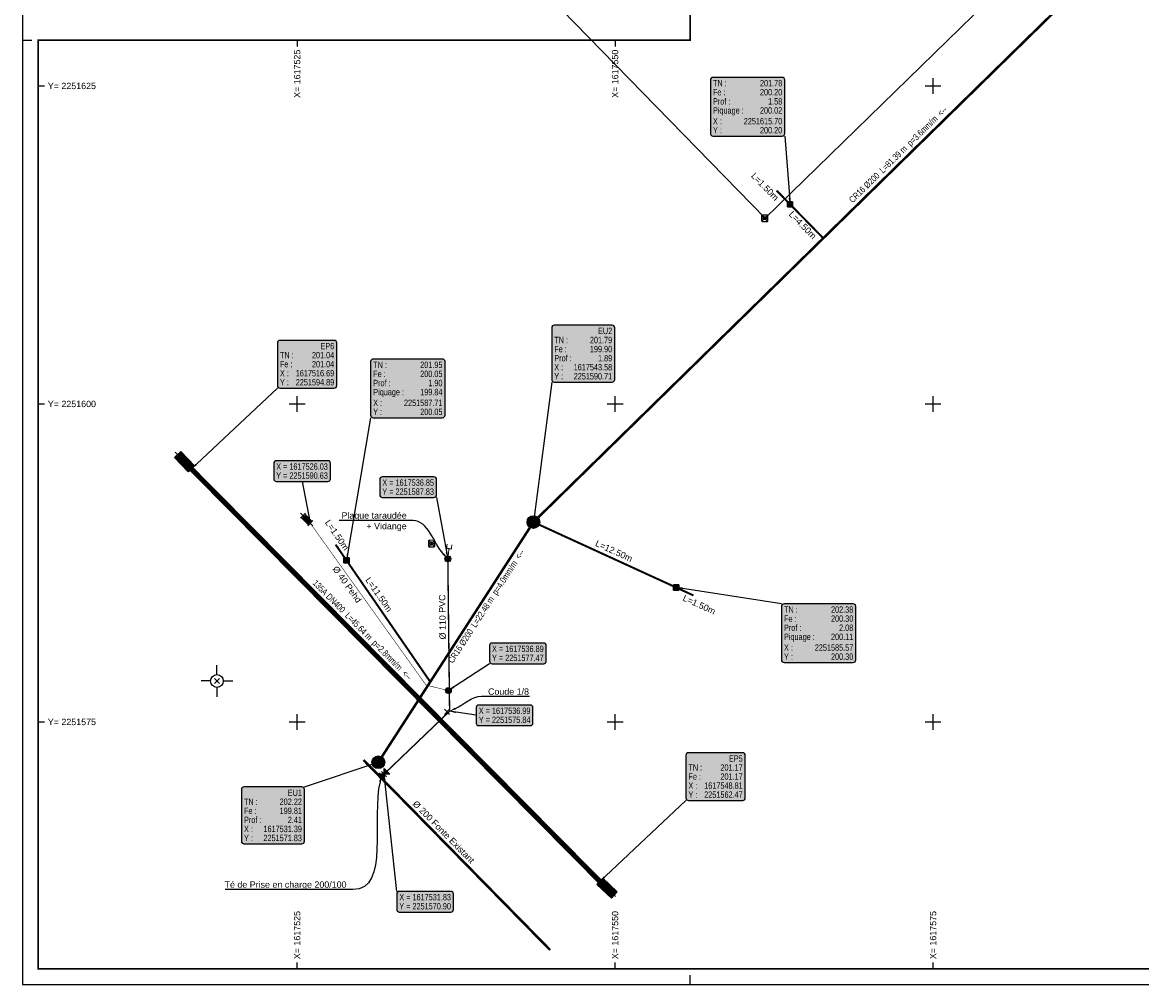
# Model space of a CAD drawing. Header units: metres. Extents: x 1617503 to 1618128, y 2251256 to 2251736.
# Tile 1 of 25: x 1617503 to 1617591, y 2251554 to 2251630. Entities that reach past the tile are written whole.
import ezdxf
from ezdxf import colors
from ezdxf.entities.mleader import LeaderData, LeaderLine
from ezdxf.math import Vec2, Vec3

# ---------------------------------------------------------------- set-up
doc = ezdxf.new("R2010")
doc.units = ezdxf.units.M
doc.header["$LTSCALE"] = 2
doc.header["$PDMODE"] = 3
doc.header["$PDSIZE"] = 0.2
doc.linetypes.add('CACHE', pattern=[0.375, 0.25, -0.125])
doc.layers.get('0').update_dxf_attribs({"linetype": 'CONTINUOUS'})
for name, color, linetype in [('AEP_EXI_CANA', 140, 'CACHE'), ('AEP_EXI_NAT', 140, 'CONTINUOUS'), ('AEP_REC_BRA_CAN', 150, 'CACHE'), ('AEP_REC_BRA_SYM', 1, 'CONTINUOUS'), ('AEP_REC_CAN', 150, 'CONTINUOUS'), ('AEP_REC_NAT', 150, 'CONTINUOUS'), ('AEP_REC_SYM', 1, 'CONTINUOUS'), ('ASS_EU_REC_BRA_SYM', 42, 'CONTINUOUS'), ('ASS_EU_REC_GRA_SYM', 42, 'CONTINUOUS'), ('Cadre', 7, 'CONTINUOUS'), ('Cadre_Croix', 7, 'CONTINUOUS'), ('Cadre_Textes', 7, 'CONTINUOUS'), ('Cotation XY', 5, 'CONTINUOUS'), ('EP 1_Canalisations', 3, 'CONTINUOUS'), ('EP 1_Canalisations_Habillage', 3, 'CONTINUOUS'), ('EP 1_Regards', 3, 'CONTINUOUS'), ('EP 1_Regards_Habillage', 3, 'CONTINUOUS'), ('EU 1_Branchements', 42, 'CONTINUOUS'), ('EU 1_Branchements_Habillage', 42, 'CONTINUOUS'), ('EU 1_Canalisations', 42, 'CONTINUOUS'), ('EU 1_Canalisations_Habillage', 42, 'CONTINUOUS'), ('EU 1_Regards', 42, 'CONTINUOUS'), ('EU 1_Regards_Habillage', 42, 'CONTINUOUS'), ('PROJ Subdi macrolot A', 1, 'CONTINUOUS'), ('REPERE', 7, 'CONTINUOUS'), ('STATION', 181, 'CONTINUOUS'), ('TOPOJIS', 7, 'CONTINUOUS')]:
    doc.layers.add(name, color=color, linetype=linetype)
doc.styles.add('ARIAL', font='arial.ttf')
doc.styles.add('ArialNarrow', font='ARIALN.TTF')
doc.styles.add('SWISS721LTBT', font='swissl.ttf')

# ---------------------------------------------------------------- blocks, each defined once
blk = doc.blocks.new('TCPOINT')
at = {"color": 0}
blk.add_point((0, 0), dxfattribs=at)
blk = doc.blocks.new('103')
for points in [[(0, 0), (-0.318, 0.318), (-0.318, -0.318)], [(0.318, -0.318), (0.318, 0.318), (0, 0)]]:
    blk.add_hatch(color=256).paths.add_polyline_path(points)
at = {"linetype": 'Continuous'}
for p, q in [((0.318, 0.318), (0, 0)), ((0, 0), (0.318, -0.318)), ((0.318, -0.318), (0.318, 0.318))]:
    blk.add_line(p, q, dxfattribs=at)
blk.add_lwpolyline([(0, 0), (-0.318, -0.318), (-0.318, 0.318)], close=True, dxfattribs=at)
blk = doc.blocks.new('T009')
at = {"color": 0}
for p, q in [((0, 0.5), (0, 1.25)), ((-0.5, 0), (-1.25, 0)), ((0, 0), (0, 0)), ((0.5, 0), (1.25, 0)), ((0, -0.5), (0, -1.25))]:
    blk.add_line(p, q, dxfattribs=at)
blk.add_circle((0, 0), 0.5, dxfattribs=at)
blk = doc.blocks.new('93')
blk.add_lwpolyline([(-0.2, -0.2), (-0.2, 0.2), (0.2, 0.2), (0.2, -0.2)], close=True)
blk.add_circle((0, 0), 0.15)
blk = doc.blocks.new('ra')
h = blk.add_hatch(color=256)
edge = h.paths.add_edge_path()
edge.add_arc((0, 0), 0.225, 0, 360)
blk.add_circle((0, 0), 0.225)
blk = doc.blocks.new('T026')
at = {"color": 0}
blk.add_lwpolyline([(0.249, -0.19), (0.25, 0.189, 0.414214), (0.19, 0.249), (-0.189, 0.25, 0.414214), (-0.249, 0.19), (-0.25, -0.189, 0.414214), (-0.19, -0.249), (0.189, -0.25, 0.414214)], format="xyb", close=True, dxfattribs=at)
blk.add_circle((0, 0), 0.133, dxfattribs=at)
blk.add_point((0, 0), dxfattribs=at)
blk = doc.blocks.new('ATSE120')
at = {"const_width": 0.025, "flags": 128}
blk.add_lwpolyline([(-0.3125, 0, 1), (0.3125, 0, 1)], format="xyb", close=True, dxfattribs=at)
blk.add_circle((0, 0), 0.5)
blk = doc.blocks.new('105')
at = {"linetype": 'Continuous', "const_width": 0.075}
for points in [[(0.803, 0), (0, 0)], [(1.144, 0.188), (0.803, 0.188), (0.803, -0.188), (1.144, -0.188)]]:
    blk.add_lwpolyline(points, dxfattribs=at)
blk = doc.blocks.new('102')
blk.add_hatch(color=256).paths.add_polyline_path([(0.5, 0.15625), (0, 0.15625), (0, -0.15625), (0.5, -0.15625)])
at = {"linetype": 'Continuous', "const_width": 0.0125}
blk.add_lwpolyline([(0.5, 0.15625), (0, 0.15625), (0, -0.15625), (0.5, -0.15625)], close=True, dxfattribs=at)
blk = doc.blocks.new('vrd_reg_1000')
at = {"linetype": 'ByBlock', "lineweight": -2}
h = blk.add_hatch(color=253, dxfattribs=at)
edge = h.paths.add_edge_path()
edge.add_arc((0, 0), 0.5, 0, 360)
h = blk.add_hatch(color=0, dxfattribs=at)
edge = h.paths.add_edge_path()
edge.add_arc((0, 0), 0.417, 0, 360)
edge = h.paths.add_edge_path(flags=17)
edge.add_arc((0, 0), 0.0833, 0, 360)
for radius in [0.5, 0.417, 0.0833]:
    blk.add_circle((0, 0), radius)
blk = doc.blocks.new('vrd_tab_400')
h = blk.add_hatch(color=253)
h.paths.add_polyline_path([(0.2, 0.2), (-0.2, 0.2), (-0.2, -0.2), (0.2, -0.2)])
h.paths.add_polyline_path([(0.05, 0, -1), (-0.05, 0, -1)], flags=16)
blk.add_hatch(color=0).paths.add_polyline_path([(0.05, 0, 1), (-0.05, 0, 1)])
at = {"color": 0, "linetype": 'ByBlock', "lineweight": -2}
blk.add_lwpolyline([(-0.2, -0.2), (0.2, -0.2), (0.2, 0.2), (-0.2, 0.2)], close=True, dxfattribs=at)
blk.add_circle((0, 0), 0.05, dxfattribs=at)
blk = doc.blocks.new('vrd_tas_500')
for color, points in [(252, [(-0.278, 1.955), (-0.338, 1.955), (-0.338, 1.783), (-0.278, 1.783)]), (253, [(-0.338, 1.783), (-0.338, 1.61), (0.338, 1.61), (0.338, 1.783)]), (0, [(0.277, 1.783), (0.277, 1.955), (-0.278, 1.955), (-0.278, 1.783)]), (252, [(0.277, 1.783), (0.338, 1.783), (0.338, 1.955), (0.277, 1.955)]), (252, [(-0.278, 1.61), (-0.338, 1.61), (-0.338, 1.438), (-0.278, 1.438)]), (253, [(0.338, 1.266), (0.338, 1.438), (-0.338, 1.438), (-0.338, 1.266)]), (252, [(-0.338, 1.094), (-0.278, 1.094), (-0.278, 1.266), (-0.338, 1.266)]), (253, [(0.338, 0.921), (0.338, 1.094), (-0.338, 1.094), (-0.338, 0.921)]), (252, [(-0.338, 0.749), (-0.278, 0.749), (-0.278, 0.921), (-0.338, 0.921)]), (0, [(0.277, 1.438), (0.277, 1.61), (-0.278, 1.61), (-0.278, 1.438)]), (0, [(-0.278, 1.266), (-0.278, 1.094), (0.277, 1.094), (0.277, 1.266)]), (0, [(-0.278, 0.921), (-0.278, 0.749), (0.277, 0.749), (0.277, 0.921)]), (252, [(0.338, 1.61), (0.277, 1.61), (0.277, 1.438), (0.338, 1.438)]), (252, [(0.338, 1.266), (0.277, 1.266), (0.277, 1.094), (0.338, 1.094)]), (252, [(0.338, 0.921), (0.277, 0.921), (0.277, 0.749), (0.338, 0.749)]), (253, [(0.338, 0.577), (0.338, 0.749), (-0.338, 0.749), (-0.338, 0.577)]), (252, [(-0.278, 0.577), (-0.338, 0.577), (-0.338, 0.405), (-0.278, 0.405)]), (253, [(-0.338, 0.405), (-0.338, 0.232), (0.338, 0.232), (0.338, 0.405)]), (252, [(0.277, 0.06), (-0.278, 0.06), (-0.278, 0.232), (-0.338, 0.232), (-0.338, 0), (0.338, 0), (0.338, 0.232), (0.277, 0.232)]), (0, [(0.277, 0.405), (0.277, 0.577), (-0.278, 0.577), (-0.278, 0.405)]), (0, [(-0.278, 0.232), (-0.278, 0.06), (0.277, 0.06), (0.277, 0.232)]), (252, [(0.338, 0.577), (0.277, 0.577), (0.277, 0.405), (0.338, 0.405)])]:
    blk.add_hatch(color=color).paths.add_polyline_path(points)
at = {"color": 0, "linetype": 'ByBlock', "lineweight": -2}
for p, q in [((0.338, 1.783), (-0.338, 1.783)), ((-0.278, 1.955), (-0.278, 1.783)), ((0.277, 1.783), (0.277, 1.955)), ((0.338, 1.61), (-0.338, 1.61)), ((0.338, 1.438), (-0.338, 1.438)), ((0.338, 1.266), (-0.338, 1.266)), ((0.338, 1.094), (-0.338, 1.094)), ((0.338, 0.921), (-0.338, 0.921)), ((-0.278, 1.61), (-0.278, 1.438)), ((-0.278, 1.266), (-0.278, 1.094)), ((-0.278, 0.921), (-0.278, 0.749)), ((0.277, 1.438), (0.277, 1.61)), ((0.277, 1.094), (0.277, 1.266)), ((0.277, 0.749), (0.277, 0.921)), ((0.338, 0.749), (-0.338, 0.749)), ((0.338, 0.577), (-0.338, 0.577)), ((0.338, 0.405), (-0.338, 0.405)), ((0.338, 0.232), (-0.338, 0.232)), ((-0.278, 0.577), (-0.278, 0.405)), ((-0.278, 0.232), (-0.278, 0.06)), ((-0.278, 0.06), (0.277, 0.06)), ((0.277, 0.405), (0.277, 0.577)), ((0.277, 0.06), (0.277, 0.232))]:
    blk.add_line(p, q, dxfattribs=at)
blk.add_lwpolyline([(-0.338, 0), (0.338, 0), (0.338, 1.955), (-0.338, 1.955)], close=True, dxfattribs=at)

msp = doc.modelspace()

# ---------------------------------------------------------------- hatches: boundary and pattern name
at = {"layer": 'Cotation XY', "true_color": 0xffffff}
for points in [[(1617523.158, 2251595.332), (1617523.158, 2251594.111, 0.414214), (1617523.358, 2251593.911), (1617527.42, 2251593.911, 0.414214), (1617527.62, 2251594.111), (1617527.62, 2251595.332, 0.414214), (1617527.42, 2251595.532), (1617523.358, 2251595.532, 0.414214)], [(1617531.501, 2251594.072), (1617531.501, 2251592.851, 0.414214), (1617531.701, 2251592.651), (1617535.763, 2251592.651, 0.414214), (1617535.963, 2251592.851), (1617535.963, 2251594.072, 0.414214), (1617535.763, 2251594.272), (1617531.701, 2251594.272, 0.414214)], [(1617540.126, 2251581.003), (1617540.126, 2251579.782, 0.414214), (1617540.326, 2251579.582), (1617544.388, 2251579.582, 0.414214), (1617544.588, 2251579.782), (1617544.588, 2251581.003, 0.414214), (1617544.388, 2251581.203), (1617540.326, 2251581.203, 0.414214)], [(1617539.086, 2251576.133), (1617539.086, 2251574.911, 0.414214), (1617539.286, 2251574.711), (1617543.347, 2251574.711, 0.414214), (1617543.547, 2251574.911), (1617543.547, 2251576.133, 0.414214), (1617543.347, 2251576.333), (1617539.286, 2251576.333, 0.414214)], [(1617532.837, 2251561.476), (1617532.837, 2251560.255, 0.414214), (1617533.037, 2251560.055), (1617537.098, 2251560.055, 0.414214), (1617537.298, 2251560.255), (1617537.298, 2251561.476, 0.414214), (1617537.098, 2251561.676), (1617533.037, 2251561.676, 0.414214)]]:
    msp.add_hatch(color=7, dxfattribs=at).paths.add_polyline_path(points)
at = {"layer": 'Cotation XY'}
for points in [[(1617526.014, 2251591.134), (1617526.032, 2251590.628), (1617525.858, 2251591.103)], [(1617536.838, 2251588.332), (1617536.851, 2251587.826), (1617536.683, 2251588.303)], [(1617537.356, 2251577.676), (1617536.894, 2251577.469), (1617537.269, 2251577.809)], [(1617537.473, 2251575.689), (1617536.99, 2251575.843), (1617537.496, 2251575.845)], [(1617531.808, 2251570.393), (1617531.833, 2251570.899), (1617531.966, 2251570.411)]]:
    msp.add_hatch(color=5, dxfattribs=at).paths.add_polyline_path(points)
at = {"layer": 'EP 1_Regards_Habillage', "true_color": 0xffffff}
for points in [[(1617523.452, 2251604.801), (1617523.452, 2251601.448, 0.414214), (1617523.652, 2251601.248), (1617527.92, 2251601.248, 0.414214), (1617528.12, 2251601.448), (1617528.12, 2251604.801, 0.414214), (1617527.92, 2251605.001), (1617523.652, 2251605.001, 0.414214)], [(1617555.568, 2251572.378), (1617555.568, 2251569.028, 0.414214), (1617555.768, 2251568.828), (1617560.036, 2251568.828, 0.414214), (1617560.236, 2251569.028), (1617560.236, 2251572.378, 0.414214), (1617560.036, 2251572.578), (1617555.768, 2251572.578, 0.414214)]]:
    msp.add_hatch(color=7, dxfattribs=at).paths.add_polyline_path(points)
at = {"layer": 'EP 1_Regards_Habillage'}
for points in [[(1617517.109, 2251595.177), (1617516.69, 2251594.892), (1617517, 2251595.292)], [(1617549.224, 2251562.751), (1617548.806, 2251562.466), (1617549.116, 2251562.866)]]:
    msp.add_hatch(color=3, dxfattribs=at).paths.add_polyline_path(points)
at = {"layer": 'EU 1_Branchements_Habillage', "true_color": 0xffffff}
for points in [[(1617557.498, 2251625.47), (1617557.498, 2251621.262, 0.414214), (1617557.698, 2251621.062), (1617563.145, 2251621.062, 0.414214), (1617563.345, 2251621.262), (1617563.345, 2251625.47, 0.414214), (1617563.145, 2251625.67), (1617557.698, 2251625.67, 0.414214)], [(1617530.783, 2251603.328), (1617530.783, 2251599.119, 0.414214), (1617530.983, 2251598.919), (1617536.43, 2251598.919, 0.414214), (1617536.63, 2251599.119), (1617536.63, 2251603.328, 0.414214), (1617536.43, 2251603.528), (1617530.983, 2251603.528, 0.414214)], [(1617563.083, 2251584.087), (1617563.083, 2251579.879, 0.414214), (1617563.283, 2251579.679), (1617568.73, 2251579.679, 0.414214), (1617568.93, 2251579.879), (1617568.93, 2251584.087, 0.414214), (1617568.73, 2251584.287), (1617563.283, 2251584.287, 0.414214)]]:
    msp.add_hatch(color=7, dxfattribs=at).paths.add_polyline_path(points)
at = {"layer": 'EU 1_Branchements_Habillage'}
for points in [[(1617563.798, 2251616.203), (1617563.757, 2251615.698), (1617563.64, 2251616.19)], [(1617529.044, 2251588.187), (1617528.882, 2251587.707), (1617528.888, 2251588.213)], [(1617555.283, 2251585.416), (1617554.801, 2251585.571), (1617555.307, 2251585.573)]]:
    msp.add_hatch(color=42, dxfattribs=at).paths.add_polyline_path(points)
at = {"layer": 'EU 1_Regards_Habillage', "true_color": 0xffffff}
for points in [[(1617545.019, 2251605.99), (1617545.019, 2251601.92, 0.414214), (1617545.219, 2251601.72), (1617549.774, 2251601.72, 0.414214), (1617549.974, 2251601.92), (1617549.974, 2251605.99, 0.414214), (1617549.774, 2251606.19), (1617545.219, 2251606.19, 0.414214)], [(1617520.625, 2251569.69), (1617520.625, 2251565.62, 0.414214), (1617520.825, 2251565.42), (1617525.38, 2251565.42, 0.414214), (1617525.58, 2251565.62), (1617525.58, 2251569.69, 0.414214), (1617525.38, 2251569.89), (1617520.825, 2251569.89, 0.414214)]]:
    msp.add_hatch(color=7, dxfattribs=at).paths.add_polyline_path(points)
at = {"layer": 'EU 1_Regards_Habillage'}
for points in [[(1617543.727, 2251591.199), (1617543.584, 2251590.713), (1617543.57, 2251591.219)], [(1617530.887, 2251571.748), (1617531.386, 2251571.832), (1617530.937, 2251571.598)]]:
    msp.add_hatch(color=42, dxfattribs=at).paths.add_polyline_path(points)

# ---------------------------------------------------------------- linework, layer by layer
at = {"layer": 'AEP_EXI_CANA', "const_width": 0.2, "flags": 128}
msp.add_lwpolyline([(1617530.223, 2251572.008), (1617544.895, 2251557.073)], dxfattribs=at)
at = {"layer": 'AEP_REC_BRA_CAN', "const_width": 0.04, "elevation": 202.004, "flags": 128}
msp.add_lwpolyline([(1617526.032, 2251590.628), (1617535.139, 2251577.898), (1617536.894, 2251577.469)], dxfattribs=at)
at = {"layer": 'AEP_REC_CAN', "const_width": 0.11, "elevation": 202.16, "flags": 128}
msp.add_lwpolyline([(1617531.833, 2251570.899), (1617536.99, 2251575.843), (1617536.851, 2251587.826)], dxfattribs=at)
at = {"layer": 'Cadre'}
for p, q in [((1617503.401, 2251628.601), (1617504.151, 2251628.601)), ((1617525, 2251628.601), (1617525, 2251628.101)), ((1617550, 2251628.601), (1617550, 2251628.101)), ((1617504.651, 2251625), (1617505.151, 2251625)), ((1617504.651, 2251600), (1617505.151, 2251600)), ((1617504.651, 2251575), (1617505.151, 2251575)), ((1617525, 2251555.601), (1617525, 2251556.101)), ((1617550, 2251555.601), (1617550, 2251556.101)), ((1617575, 2251555.601), (1617575, 2251556.101)), ((1617555.901, 2251554.351), (1617555.901, 2251555.101)), ((1617503.401, 2251554.351), (1617504.151, 2251554.351))]:
    msp.add_line(p, q, dxfattribs=at)
msp.add_lwpolyline([(1617503.401, 2251554.351), (1617818.401, 2251554.351), (1617818.401, 2251702.851), (1617503.401, 2251702.851)], close=True, dxfattribs=at)
at = {"layer": 'Cadre', "const_width": 0.125}
msp.add_lwpolyline([(1617504.651, 2251555.601), (1617817.151, 2251555.601), (1617817.151, 2251701.601), (1617555.901, 2251701.601), (1617555.901, 2251628.601), (1617504.651, 2251628.601)], close=True, dxfattribs=at)
at = {"layer": 'Cadre_Croix'}
for p, q in [((1617575, 2251624.375), (1617575, 2251625.625)), ((1617574.375, 2251625), (1617575.625, 2251625)), ((1617524.375, 2251600), (1617525.625, 2251600)), ((1617525, 2251599.375), (1617525, 2251600.625)), ((1617549.375, 2251600), (1617550.625, 2251600)), ((1617550, 2251599.375), (1617550, 2251600.625)), ((1617574.375, 2251600), (1617575.625, 2251600)), ((1617575, 2251599.375), (1617575, 2251600.625)), ((1617525, 2251574.375), (1617525, 2251575.625)), ((1617550, 2251574.375), (1617550, 2251575.625)), ((1617575, 2251574.375), (1617575, 2251575.625)), ((1617524.375, 2251575), (1617525.625, 2251575)), ((1617549.375, 2251575), (1617550.625, 2251575)), ((1617574.375, 2251575), (1617575.625, 2251575))]:
    msp.add_line(p, q, dxfattribs=at)
at = {"layer": 'Cotation XY', "color": 5, "lineweight": 25}
for points in [[(1617523.158, 2251595.332), (1617523.158, 2251594.111, 0.414214), (1617523.358, 2251593.911), (1617527.42, 2251593.911, 0.414214), (1617527.62, 2251594.111), (1617527.62, 2251595.332, 0.414214), (1617527.42, 2251595.532), (1617523.358, 2251595.532, 0.414214), (1617523.158, 2251595.332)], [(1617531.501, 2251594.072), (1617531.501, 2251592.851, 0.414214), (1617531.701, 2251592.651), (1617535.763, 2251592.651, 0.414214), (1617535.963, 2251592.851), (1617535.963, 2251594.072, 0.414214), (1617535.763, 2251594.272), (1617531.701, 2251594.272, 0.414214), (1617531.501, 2251594.072)], [(1617540.126, 2251581.003), (1617540.126, 2251579.782, 0.414214), (1617540.326, 2251579.582), (1617544.388, 2251579.582, 0.414214), (1617544.588, 2251579.782), (1617544.588, 2251581.003, 0.414214), (1617544.388, 2251581.203), (1617540.326, 2251581.203, 0.414214), (1617540.126, 2251581.003)], [(1617539.086, 2251576.133), (1617539.086, 2251574.911, 0.414214), (1617539.286, 2251574.711), (1617543.347, 2251574.711, 0.414214), (1617543.547, 2251574.911), (1617543.547, 2251576.133, 0.414214), (1617543.347, 2251576.333), (1617539.286, 2251576.333, 0.414214), (1617539.086, 2251576.133)], [(1617532.837, 2251561.476), (1617532.837, 2251560.255, 0.414214), (1617533.037, 2251560.055), (1617537.098, 2251560.055, 0.414214), (1617537.298, 2251560.255), (1617537.298, 2251561.476, 0.414214), (1617537.098, 2251561.676), (1617533.037, 2251561.676, 0.414214), (1617532.837, 2251561.476)]]:
    msp.add_lwpolyline(points, format="xyb", dxfattribs=at)
for points in [[(1617525.389, 2251593.911), (1617526.032, 2251590.628)], [(1617535.963, 2251592.651), (1617536.851, 2251587.826)], [(1617540.126, 2251579.582), (1617536.894, 2251577.469)], [(1617539.086, 2251575.522), (1617536.99, 2251575.843)], [(1617532.837, 2251561.676), (1617531.833, 2251570.899)]]:
    msp.add_lwpolyline(points, dxfattribs=at)
at = {"layer": 'EP 1_Canalisations', "const_width": 0.4, "flags": 128}
msp.add_lwpolyline([(1617548.806, 2251562.466), (1617516.69, 2251594.892)], dxfattribs=at)
at = {"layer": 'EP 1_Regards_Habillage', "color": 3, "lineweight": 25}
for points in [[(1617523.452, 2251604.801), (1617523.452, 2251601.448, 0.414214), (1617523.652, 2251601.248), (1617527.92, 2251601.248, 0.414214), (1617528.12, 2251601.448), (1617528.12, 2251604.801, 0.414214), (1617527.92, 2251605.001), (1617523.652, 2251605.001, 0.414214), (1617523.452, 2251604.801)], [(1617555.568, 2251572.378), (1617555.568, 2251569.028, 0.414214), (1617555.768, 2251568.828), (1617560.036, 2251568.828, 0.414214), (1617560.236, 2251569.028), (1617560.236, 2251572.378, 0.414214), (1617560.036, 2251572.578), (1617555.768, 2251572.578, 0.414214), (1617555.568, 2251572.378)]]:
    msp.add_lwpolyline(points, format="xyb", dxfattribs=at)
for points in [[(1617523.452, 2251601.248), (1617516.69, 2251594.892)], [(1617555.568, 2251568.828), (1617548.806, 2251562.466)]]:
    msp.add_lwpolyline(points, dxfattribs=at)
at = {"layer": 'EU 1_Branchements', "const_width": 0.16, "flags": 128}
for points in [[(1617563.757, 2251615.698), (1617562.707, 2251616.77)], [(1617528.882, 2251587.707), (1617528.03, 2251588.942)], [(1617554.801, 2251585.571), (1617556.165, 2251584.946)]]:
    msp.add_lwpolyline(points, dxfattribs=at)
at = {"layer": 'EU 1_Branchements', "flags": 128}
for points in [[(1617563.757, 2251615.698, 0.159, 0.159, 0), (1617566.371, 2251613.029, 0.159, 0.159, 0)], [(1617554.801, 2251585.571, 0.159, 0.159, 0), (1617543.584, 2251590.713, 0.159, 0.159, 0)], [(1617528.882, 2251587.707, 0.159, 0.159, 0), (1617535.47, 2251578.154, 0.159, 0.159, 0)]]:
    msp.add_lwpolyline(points, format="xyseb", dxfattribs=at)
at = {"layer": 'EU 1_Branchements_Habillage', "color": 42, "lineweight": 25}
for points in [[(1617557.498, 2251625.47), (1617557.498, 2251621.262, 0.414214), (1617557.698, 2251621.062), (1617563.145, 2251621.062, 0.414214), (1617563.345, 2251621.262), (1617563.345, 2251625.47, 0.414214), (1617563.145, 2251625.67), (1617557.698, 2251625.67, 0.414214), (1617557.498, 2251625.47)], [(1617530.783, 2251603.328), (1617530.783, 2251599.119, 0.414214), (1617530.983, 2251598.919), (1617536.43, 2251598.919, 0.414214), (1617536.63, 2251599.119), (1617536.63, 2251603.328, 0.414214), (1617536.43, 2251603.528), (1617530.983, 2251603.528, 0.414214), (1617530.783, 2251603.328)], [(1617563.083, 2251584.087), (1617563.083, 2251579.879, 0.414214), (1617563.283, 2251579.679), (1617568.73, 2251579.679, 0.414214), (1617568.93, 2251579.879), (1617568.93, 2251584.087, 0.414214), (1617568.73, 2251584.287), (1617563.283, 2251584.287, 0.414214), (1617563.083, 2251584.087)]]:
    msp.add_lwpolyline(points, format="xyb", dxfattribs=at)
for points in [[(1617563.345, 2251621.062), (1617563.757, 2251615.698)], [(1617530.783, 2251598.919), (1617528.882, 2251587.707)], [(1617563.083, 2251584.287), (1617554.801, 2251585.571)]]:
    msp.add_lwpolyline(points, dxfattribs=at)
at = {"layer": 'EU 1_Canalisations', "flags": 128}
msp.add_lwpolyline([(1617737.079, 2251630.571, 0.211, 0.211, 0), (1617692.318, 2251649.151, 0.211, 0.211, 0), (1617654.269, 2251675.886, 0.211, 0.211, 0), (1617624.305, 2251669.809, 0.199, 0.199, 0), (1617601.732, 2251647.658, 0.199, 0.199, 0), (1617543.584, 2251590.713, 0.199, 0.199, 0), (1617531.386, 2251571.832, 0, 0, 0)], format="xyseb", dxfattribs=at)
at = {"layer": 'EU 1_Regards_Habillage', "color": 42, "lineweight": 25}
for points in [[(1617545.019, 2251605.99), (1617545.019, 2251601.92, 0.414214), (1617545.219, 2251601.72), (1617549.774, 2251601.72, 0.414214), (1617549.974, 2251601.92), (1617549.974, 2251605.99, 0.414214), (1617549.774, 2251606.19), (1617545.219, 2251606.19, 0.414214), (1617545.019, 2251605.99)], [(1617520.625, 2251569.69), (1617520.625, 2251565.62, 0.414214), (1617520.825, 2251565.42), (1617525.38, 2251565.42, 0.414214), (1617525.58, 2251565.62), (1617525.58, 2251569.69, 0.414214), (1617525.38, 2251569.89), (1617520.825, 2251569.89, 0.414214), (1617520.625, 2251569.69)]]:
    msp.add_lwpolyline(points, format="xyb", dxfattribs=at)
for points in [[(1617545.019, 2251601.72), (1617543.584, 2251590.713)], [(1617525.58, 2251569.89), (1617531.386, 2251571.832)]]:
    msp.add_lwpolyline(points, dxfattribs=at)
at = {"layer": 'PROJ Subdi macrolot A', "flags": 128}
msp.add_lwpolyline([(1617532.756, 2251687.341), (1617511.56, 2251666.107), (1617561.792, 2251614.595), (1617583.271, 2251635.539)], close=True, dxfattribs=at)

# ---------------------------------------------------------------- block references
at = {"layer": 'AEP_REC_BRA_SYM', "xscale": 1.5, "yscale": 1.5, "zscale": 1.5, "rotation": 133.8650899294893}
msp.add_blockref('102', (1617526.032, 2251590.628, 202.014), dxfattribs=at)
at = {"layer": 'AEP_REC_BRA_SYM'}
for p in [(1617536.851, 2251587.826, 201.757), (1617536.894, 2251577.469, 201.91)]:
    msp.add_blockref('ra', p, dxfattribs=at)
at = {"layer": 'AEP_REC_SYM', "yscale": -0.9999999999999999, "rotation": 83.34901213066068}
msp.add_blockref('105', (1617536.851, 2251587.826, 201.881), dxfattribs=at)
at = {"layer": 'AEP_REC_SYM', "rotation": 224.9309514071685}
msp.add_blockref('103', (1617531.833, 2251570.899, 202.19), dxfattribs=at)
at = {"layer": 'ASS_EU_REC_BRA_SYM'}
for p in [(1617563.757, 2251615.698, 201.782), (1617528.882, 2251587.707, 201.954), (1617554.801, 2251585.571, 202.377)]:
    msp.add_blockref('93', p, dxfattribs=at)
at = {"layer": 'ASS_EU_REC_GRA_SYM'}
msp.add_blockref('ATSE120', (1617543.584, 2251590.713, 201.788), dxfattribs=at)
at = {"layer": 'EP 1_Regards', "yscale": 0.8}
for p, rotation in [((1617516.69, 2251594.892, 201.16), 43.83297713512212), ((1617548.806, 2251562.466, 201.173), 226.5096835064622)]:
    msp.add_blockref('vrd_tas_500', p, dxfattribs=dict(at, rotation=rotation))
at = {"layer": 'EU 1_Branchements'}
for p in [(1617563.757, 2251615.698), (1617528.882, 2251587.707), (1617554.801, 2251585.571)]:
    msp.add_blockref('vrd_tab_400', p, dxfattribs=at)
at = {"layer": 'EU 1_Regards'}
for p in [(1617543.584, 2251590.713), (1617531.386, 2251571.832)]:
    msp.add_blockref('vrd_reg_1000', p, dxfattribs=at)
at = {"layer": 'REPERE'}
for p in [(1617561.768, 2251614.602, 201.736), (1617535.577, 2251589.029, 201.958)]:
    msp.add_blockref('T026', p, dxfattribs=at)
at = {"layer": 'STATION'}
msp.add_blockref('T009', (1617518.698, 2251578.222, 202.057), dxfattribs=at)
at = {"layer": 'TOPOJIS'}
for p in [(1617563.757, 2251615.698, 201.782), (1617561.768, 2251614.602, 201.736), (1617515.608, 2251596.019, 201.045), (1617516.69, 2251594.892, 201.16), (1617525.463, 2251591.22, 202.024), (1617526.032, 2251590.628, 202.004), (1617543.584, 2251590.713, 201.788), (1617535.577, 2251589.029, 201.958), (1617528.882, 2251587.707, 201.954), (1617536.851, 2251587.826, 201.757), (1617554.801, 2251585.571, 202.377), (1617518.698, 2251578.222, 202.057), (1617536.894, 2251577.469, 201.91), (1617536.789, 2251575.798, 201.989), (1617531.386, 2251571.832, 202.221), (1617531.644, 2251570.789, 202.202), (1617531.833, 2251570.899, 202.16), (1617548.806, 2251562.466, 201.173), (1617549.838, 2251561.487, 201.177)]:
    msp.add_blockref('TCPOINT', p, dxfattribs=at)

# ---------------------------------------------------------------- texts
at = {"layer": 'AEP_EXI_NAT', "style": 'SWISS721LTBT'}
msp.add_text('%%C 200 Fonte Existant', height=0.5, rotation=314.49074, dxfattribs=at).set_placement((1617534.043, 2251568.521))
at = {"layer": 'AEP_REC_NAT', "style": 'SWISS721LTBT'}
for s, rotation, p in [('%%C 40 Pehd', 305.58096, (1617527.76, 2251587.028)), ('%%C 110 PVC', 90.66575, (1617536.694, 2251581.491))]:
    msp.add_text(s, height=0.5, rotation=rotation, dxfattribs=at).set_placement(p)
at = {"layer": 'Cadre_Textes', "style": 'ARIAL'}
for s, p in [('X= 1617525', (1617525.25, 2251624.064)), ('X= 1617550', (1617550.25, 2251624.064)), ('X= 1617525', (1617525.25, 2251556.351)), ('X= 1617550', (1617550.25, 2251556.351)), ('X= 1617575', (1617575.25, 2251556.351))]:
    msp.add_text(s, height=0.5, rotation=90, dxfattribs=at).set_placement(p)
for s, p in [('Y= 2251625', (1617505.401, 2251624.75)), ('Y= 2251600', (1617505.401, 2251599.75)), ('Y= 2251575', (1617505.401, 2251574.75))]:
    msp.add_text(s, height=0.5, dxfattribs=at).set_placement(p)
at = {"layer": 'Cotation XY', "color": 5, "style": 'ArialNarrow'}
for s, p in [('X = ', (1617523.358, 2251594.83, 0.01)), ('1617526.03', (1617524.393, 2251594.83, 0.01)), ('Y = ', (1617523.358, 2251594.12, 0.01)), ('2251590.63', (1617524.393, 2251594.12, 0.01)), ('X = ', (1617531.701, 2251593.57, 0.01)), ('1617536.85', (1617532.736, 2251593.57, 0.01)), ('Y = ', (1617531.701, 2251592.859, 0.01)), ('2251587.83', (1617532.736, 2251592.859, 0.01)), ('X = ', (1617540.326, 2251580.501, 0.01)), ('1617536.89', (1617541.362, 2251580.501, 0.01)), ('Y = ', (1617540.326, 2251579.791, 0.01)), ('2251577.47', (1617541.362, 2251579.791, 0.01)), ('Y = ', (1617539.286, 2251574.92, 0.01)), ('X = ', (1617539.286, 2251575.631, 0.01)), ('2251575.84', (1617540.321, 2251574.92, 0.01)), ('1617536.99', (1617540.321, 2251575.631, 0.01)), ('X = ', (1617533.037, 2251560.974, 0.01)), ('1617531.83', (1617534.072, 2251560.974, 0.01)), ('Y = ', (1617533.037, 2251560.263, 0.01)), ('2251570.90', (1617534.072, 2251560.263, 0.01))]:
    msp.add_text(s, height=0.5, dxfattribs=at).set_placement(p)
at = {"layer": 'EP 1_Canalisations_Habillage', "color": 3, "style": 'ArialNarrow'}
for s, p in [('135A DN400', (1617526.18, 2251585.869, 0.01)), ('L=45.64 m', (1617528.712, 2251583.313, 0.01)), ('p=2.8mm/m', (1617530.853, 2251581.152, 0.01)), ('<--', (1617533.216, 2251578.765, 0.01))]:
    msp.add_text(s, height=0.5, rotation=314.72481, dxfattribs=at).set_placement(p)
at = {"layer": 'EP 1_Regards_Habillage', "color": 3, "style": 'ArialNarrow'}
for s, p in [('EP6', (1617526.837, 2251604.299, 0.01)), ('TN : ', (1617523.652, 2251603.588, 0.01)), ('201.04', (1617526.168, 2251603.588, 0.01)), ('X :', (1617523.652, 2251602.167, 0.01)), ('Fe : ', (1617523.652, 2251602.878, 0.01)), ('1617516.69', (1617524.893, 2251602.167, 0.01)), ('201.04', (1617526.168, 2251602.878, 0.01)), ('Y :', (1617523.652, 2251601.457, 0.01)), ('2251594.89', (1617524.893, 2251601.457, 0.01)), ('EP5', (1617558.953, 2251571.878, 0.01)), ('TN : ', (1617555.768, 2251571.168, 0.01)), ('Fe : ', (1617555.768, 2251570.457, 0.01)), ('201.17', (1617558.284, 2251571.168, 0.01)), ('201.17', (1617558.284, 2251570.457, 0.01)), ('X :', (1617555.768, 2251569.747, 0.01)), ('1617548.81', (1617557.009, 2251569.747, 0.01)), ('Y :', (1617555.768, 2251569.036, 0.01)), ('2251562.47', (1617557.009, 2251569.036, 0.01))]:
    msp.add_text(s, height=0.5, dxfattribs=at).set_placement(p)
at = {"layer": 'EU 1_Branchements_Habillage', "color": 42, "style": 'ArialNarrow'}
for s, p in [('TN : ', (1617557.698, 2251624.968, 0.01)), ('201.78', (1617561.393, 2251624.968, 0.01)), ('Fe : ', (1617557.698, 2251624.257, 0.01)), ('200.20', (1617561.393, 2251624.257, 0.01)), ('Prof : ', (1617557.698, 2251623.54, 0.01)), ('1.58', (1617562.03, 2251623.54, 0.01)), ('Piquage :', (1617557.698, 2251622.83, 0.01)), ('200.02', (1617561.393, 2251622.83, 0.01)), ('X :', (1617557.698, 2251621.981, 0.01)), ('2251615.70', (1617560.119, 2251621.981, 0.01)), ('Y :', (1617557.698, 2251621.27, 0.01)), ('200.20', (1617561.393, 2251621.27, 0.01)), ('TN : ', (1617530.983, 2251602.826, 0.01)), ('Fe : ', (1617530.983, 2251602.115, 0.01)), ('201.95', (1617534.678, 2251602.826, 0.01)), ('200.05', (1617534.678, 2251602.115, 0.01)), ('Prof : ', (1617530.983, 2251601.398, 0.01)), ('1.90', (1617535.315, 2251601.398, 0.01)), ('Piquage :', (1617530.983, 2251600.688, 0.01)), ('199.84', (1617534.678, 2251600.688, 0.01)), ('X :', (1617530.983, 2251599.839, 0.01)), ('2251587.71', (1617533.404, 2251599.839, 0.01)), ('Y :', (1617530.983, 2251599.128, 0.01)), ('200.05', (1617534.678, 2251599.128, 0.01)), ('TN : ', (1617563.283, 2251583.585, 0.01)), ('202.38', (1617566.978, 2251583.585, 0.01)), ('Fe : ', (1617563.283, 2251582.874, 0.01)), ('200.30', (1617566.978, 2251582.874, 0.01)), ('Prof : ', (1617563.283, 2251582.157, 0.01)), ('2.08', (1617567.615, 2251582.157, 0.01)), ('Piquage :', (1617563.283, 2251581.447, 0.01)), ('200.11', (1617566.978, 2251581.447, 0.01)), ('X :', (1617563.283, 2251580.598, 0.01)), ('2251585.57', (1617565.704, 2251580.598, 0.01)), ('Y :', (1617563.283, 2251579.887, 0.01)), ('200.30', (1617566.978, 2251579.887, 0.01))]:
    msp.add_text(s, height=0.5, dxfattribs=at).set_placement(p)
at = {"layer": 'EU 1_Branchements_Habillage', "style": 'SWISS721LTBT'}
for s, rotation, p in [('L=1.50m', 314.40114, (1617560.653, 2251617.89)), ('L=4.50m', 314.40114, (1617563.617, 2251614.868)), ('L=1.50m', 304.59207, (1617527.16, 2251590.678)), ('L=12.50m', 335.37274, (1617548.39, 2251588.867)), ('L=11.50m', 304.59207, (1617530.337, 2251586.167)), ('L=1.50m', 335.37274, (1617555.269, 2251584.568))]:
    msp.add_text(s, height=0.5, rotation=rotation, dxfattribs=at).set_placement(p)
at = {"layer": 'EU 1_Canalisations_Habillage', "color": 42, "style": 'ArialNarrow'}
for s, rotation, p in [('p=3.6mm/m', 44.40114, (1617573.246, 2251620.236, 0.01)), ('<--', 44.40114, (1617575.646, 2251622.586, 0.01)), ('L=81.39 m', 44.40114, (1617571.073, 2251618.108, 0.01)), ('CR16 Ø200', 44.40114, (1617568.685, 2251615.768, 0.01)), ('<--', 57.13567, (1617542.527, 2251587.753, 0.01)), ('p=4.0mm/m', 57.13567, (1617540.704, 2251584.932, 0.01)), ('L=22.48 m', 57.13567, (1617539.054, 2251582.377, 0.01)), ('CR16 Ø200', 57.13567, (1617537.24, 2251579.569, 0.01))]:
    msp.add_text(s, height=0.5, rotation=rotation, dxfattribs=at).set_placement(p)
at = {"layer": 'EU 1_Regards_Habillage', "color": 42, "style": 'ArialNarrow'}
for s, p in [('TN : ', (1617545.219, 2251604.777, 0.01)), ('201.79', (1617548.022, 2251604.777, 0.01)), ('EU2', (1617548.66, 2251605.488, 0.01)), ('Fe : ', (1617545.219, 2251604.066, 0.01)), ('199.90', (1617548.022, 2251604.066, 0.01)), ('Prof : ', (1617545.219, 2251603.349, 0.01)), ('1.89', (1617548.659, 2251603.349, 0.01)), ('X :', (1617545.219, 2251602.639, 0.01)), ('1617543.58', (1617546.747, 2251602.639, 0.01)), ('Y :', (1617545.219, 2251601.928, 0.01)), ('2251590.71', (1617546.747, 2251601.928, 0.01)), ('EU1', (1617524.266, 2251569.188, 0.01)), ('TN : ', (1617520.825, 2251568.477, 0.01)), ('Fe : ', (1617520.825, 2251567.766, 0.01)), ('202.22', (1617523.628, 2251568.477, 0.01)), ('199.81', (1617523.628, 2251567.766, 0.01)), ('Prof : ', (1617520.825, 2251567.049, 0.01)), ('2.41', (1617524.265, 2251567.049, 0.01)), ('X :', (1617520.825, 2251566.339, 0.01)), ('1617531.39', (1617522.353, 2251566.339, 0.01)), ('Y :', (1617520.825, 2251565.629, 0.01)), ('2251571.83', (1617522.353, 2251565.629, 0.01))]:
    msp.add_text(s, height=0.5, dxfattribs=at).set_placement(p)

# ---------------------------------------------------------------- leaders
at = {"layer": 'AEP_REC_NAT'}
ml = msp.add_multileader_mtext('Standard', dxfattribs=at)
ml.set_content('Plaque taraudée\\P+ Vidange ', color=256, style='SWISS721LTBT')
ml.set_leader_properties()
ml.build(insert=Vec2(0, 0))
ml.multileader.update_dxf_attribs({"leader_type": 2, "text_left_attachment_type": 6, "text_right_attachment_type": 6, "dogleg_length": 0.36, "arrow_head_size": 0.5})
ctx = ml.context
ctx.base_point, ctx.char_height, ctx.arrow_head_size, ctx.landing_gap_size, ctx.plane_origin = Vec3(1617528.265, 2251590.833, 201.757), 0.5, 0.5, 0.5, Vec3(1617536.851, 2251587.826, 201.757)
ctx.left_attachment, ctx.right_attachment, ctx.text_align_type = 6, 6, 2
notes = []
notes.append((ctx, [(0, (1, 1, 0), (1617534.475, 2251590.833, 201.757), (-1, 0), 0.36, [(0, [(1617536.851, 2251587.826, 201.757)], 0, [])])]))
ctx.mtext.insert, ctx.mtext.alignment, ctx.mtext.flow_direction = Vec3(1617533.615, 2251591.481, 201.757), 3, 5
ml = msp.add_multileader_mtext('Standard', dxfattribs=at)
ml.set_content('Coude 1/8', color=256, style='SWISS721LTBT')
ml.set_leader_properties()
ml.build(insert=Vec2(0, 0))
ml.multileader.update_dxf_attribs({"leader_type": 2, "text_left_attachment_type": 6, "text_right_attachment_type": 6, "dogleg_length": 0.36, "arrow_head_size": 0.5})
ctx = ml.context
ctx.base_point, ctx.char_height, ctx.arrow_head_size, ctx.landing_gap_size, ctx.plane_origin = Vec3(1617539.511, 2251577.037, 202.16), 0.5, 0.5, 0.5, Vec3(1617536.99, 2251575.843, 202.16)
ctx.left_attachment, ctx.right_attachment = 6, 6
notes.append((ctx, [(0, (1, 1, 0), (1617539.151, 2251577.037, 202.16), (1, 0), 0.36, [(0, [(1617536.99, 2251575.843, 202.16)], 0, [])])]))
ctx.mtext.insert, ctx.mtext.flow_direction = Vec3(1617540.011, 2251577.637, 202.16), 5
ml = msp.add_multileader_mtext('Standard', dxfattribs=at)
ml.set_content('Té de Prise en charge 200/100', color=256, style='SWISS721LTBT')
ml.set_leader_properties()
ml.build(insert=Vec2(0, 0))
ml.multileader.update_dxf_attribs({"leader_type": 2, "text_left_attachment_type": 6, "text_right_attachment_type": 6, "dogleg_length": 0.36, "arrow_head_size": 0.5})
ctx = ml.context
ctx.base_point, ctx.char_height, ctx.arrow_head_size, ctx.landing_gap_size, ctx.plane_origin = Vec3(1617519.239, 2251561.817, 202.202), 0.5, 0.5, 0.5, Vec3(1617531.644, 2251570.789, 202.202)
ctx.left_attachment, ctx.right_attachment, ctx.text_align_type = 6, 6, 2
notes.append((ctx, [(0, (1, 1, 0), (1617529.748, 2251561.817, 202.202), (-1, 0), 0.36, [(0, [(1617531.644, 2251570.789, 202.202)], 0, [])])]))
ctx.mtext.insert, ctx.mtext.alignment, ctx.mtext.flow_direction = Vec3(1617528.888, 2251562.465, 202.202), 3, 5
for ctx, leaders in notes:
    for number, flags, end, landing, length, lines in leaders:
        leader = LeaderData()
        leader.index, (leader.has_last_leader_line, leader.has_dogleg_vector, leader.attachment_direction) = number, flags
        leader.last_leader_point, leader.dogleg_vector, leader.dogleg_length = Vec3(end), Vec3(landing), length
        for number, points, colour, breaks in lines:
            line = LeaderLine()
            line.index, line.vertices, line.color, line.breaks = number, Vec3.list(points), colors.encode_raw_color(colour), breaks
            leader.lines.append(line)
        ctx.leaders.append(leader)

doc.saveas('drawing.dxf')
